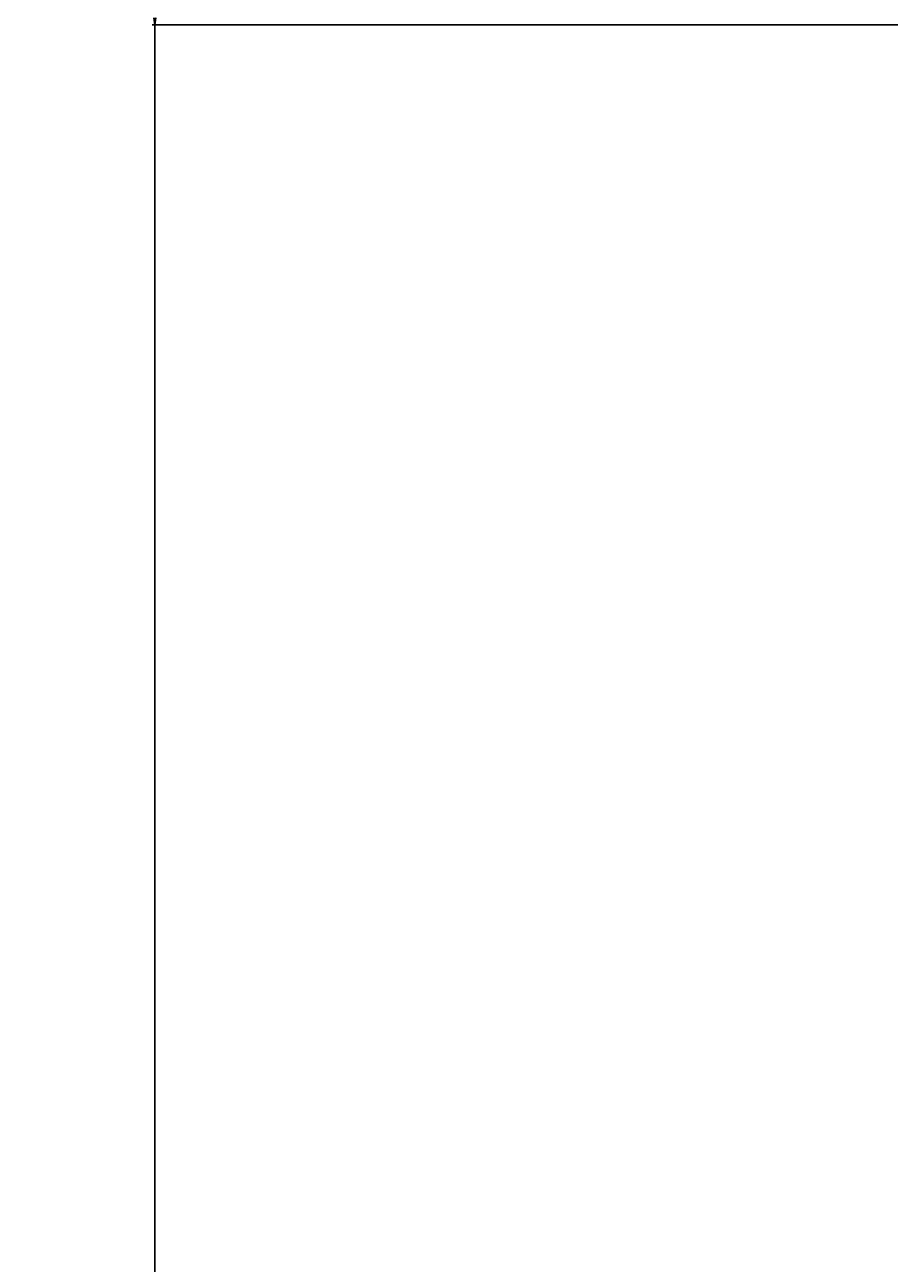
# Model space of a CAD drawing. Header units: millimetres. Extents: x -4428 to 4131, y -3615 to 4038.
# Tile 154 of 172: x 1098 to 1733, y 3100 to 4009. Entities that reach past the tile are written whole.
import ezdxf

# ---------------------------------------------------------------- set-up
doc = ezdxf.new("R2010")
doc.units = ezdxf.units.MM
doc.linetypes.add('K5LT_BASIC', pattern=[0])
doc.linetypes.add('K5LT_THIN', pattern=[0])
doc.layers.add('Системный слой', color=7, linetype='Continuous')
doc.styles.add('KDIMTEXTSTYLE', font='GOST_AU.SHX', dxfattribs={"width": 0.96, "oblique": 15, "height": 5})
doc.dimstyles.new('KDIMSTYLE (1.00)', dxfattribs={"dimtxt": 5, "dimasz": 1, "dimexe": 2, "dimexo": 0, "dimgap": 1, "dimtad": 1, "dimtxsty": 'KDIMTEXTSTYLE', "dimsah": 1, "dimcen": 0, "dimdle": 1, "dimadec": 0, "dimazin": 0, "dimtfac": 0.667, "dimtmove": 0, "dimatfit": 3, "dimfxl": 1, "dimtvp": 1, "dimtolj": 1, "dimtzin": 0, "dimarcsym": 0})

# ---------------------------------------------------------------- blocks, each defined once
blk = doc.blocks.new('KDIMARROW_01')
at = {"layer": 'Системный слой'}
blk.add_hatch(color=0, dxfattribs=at).paths.add_polyline_path([(-5, -0.66), (0, 0), (-5, 0.66), (-4.5, 0)])
at = {"layer": 'Системный слой', "color": 0, "linetype": 'K5LT_THIN', "lineweight": 20}
for p, q in [((-4.5, 0), (-5, 0.66)), ((-5, 0.66), (0, 0)), ((0, 0), (-5, -0.66)), ((-5, -0.66), (-4.5, 0)), ((0, 0), (-1, 0))]:
    blk.add_line(p, q, dxfattribs=at)
blk = doc.blocks.new('U9')
at = {"layer": 'Системный слой', "color": 150, "linetype": 'K5LT_BASIC', "lineweight": 40, "true_color": 0x0080ff}
blk.add_circle((2481.93, 2072.57), 1170, dxfattribs=at)

msp = doc.modelspace()

# ---------------------------------------------------------------- block references
at = {"layer": 'Системный слой'}
msp.add_blockref('U9', (0, 0), dxfattribs=at)

# ---------------------------------------------------------------- dimensions: what is measured, and where the dimension line sits
at = {"layer": 'Системный слой', "color": 7}
msp.add_linear_dim(base=(1193.735, 555.572), p1=(2055.709, 4008.572), p2=(1631.931, 555.572), angle=90, location=(1193.735, 2282.072), text='\\H75.0;\\W0.965;\\Q15;\\H75.0;\\W0.965;\\Q15;\\Q15;3450', dimstyle='KDIMSTYLE (1.00)', override={"dimexo": 0, "dimblk1": 'KDIMARROW_01', "dimblk2": 'KDIMARROW_01', "dimse1": 0, "dimse2": 0, "dimclrt": 7, "dimtolj": 1}, dxfattribs=at).render()

doc.saveas('drawing.dxf')
